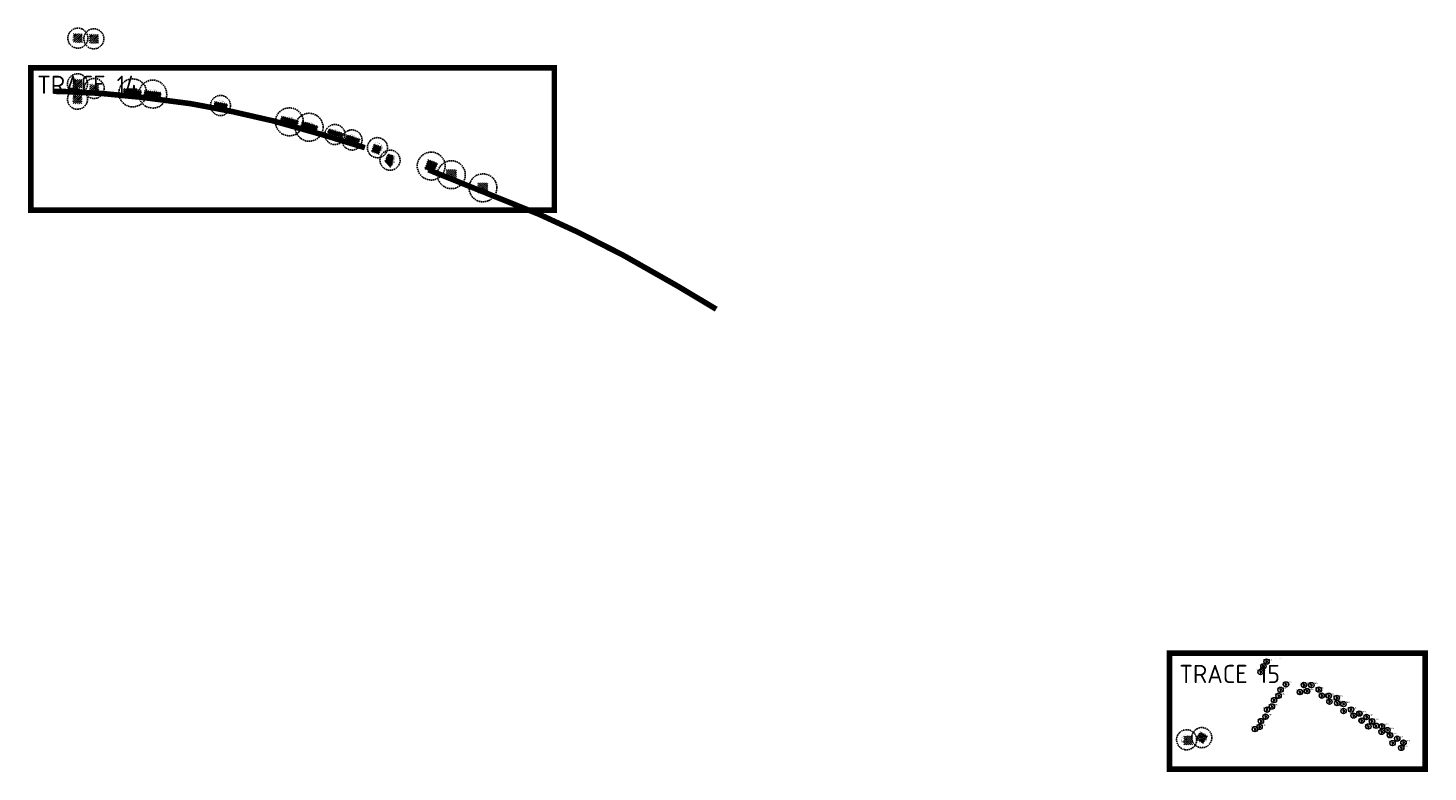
# Model space of a CAD drawing. Header units: metres. Extents: x 125971 to 135882, y 397879 to 402194.
# Tile 10 of 13: x 128096 to 129351, y 401504 to 402171. Entities that reach past the tile are written whole.
import ezdxf
from ezdxf.enums import TextEntityAlignment as Align

# ---------------------------------------------------------------- set-up
doc = ezdxf.new("R2010")
doc.units = ezdxf.units.M
doc.linetypes.add('DASHED', pattern=[0.75, 0.5, -0.25])
doc.linetypes.add('HIDDEN', pattern=[0.375, 0.25, -0.125])
for name, color, linetype in [('01-XX-XX-VIEWPORTS', 10, 'DASHED'), ('03_INR_BOMEN_GROOT', 74, 'Continuous'), ('03_INR_BOMEN_GROOT @ 1', 74, 'Continuous'), ('03_INR_BOMEN_GROOT_TEKST', 7, 'Continuous'), ('B-OI-INR_DEF_LIGGING_NUTS', 8, 'DASHED'), ('N-GV-GR-BOOMSPIELGEL-ALINCANA', 83, 'Continuous'), ('N-GV-GR-BOOMSPIELGEL-BEPUBESC', 83, 'Continuous'), ('N-GV-GR-BOOMSPIELGEL-FRPENNSY', 83, 'Continuous'), ('N-GV-GR-BOOMSPIELGEL-POPNIGRA', 83, 'Continuous'), ('N-GV-GR-BOOMSPIELGEL-PRUAVIUM', 83, 'Continuous'), ('N-GV-GR-BOOMSPIELGEL-SALIALBA', 83, 'Continuous'), ('N-GV-GR-GROEIPLAATS BOMEN', 32, 'Continuous'), ('N-GV-GR-GROEIPLAATS BOMEN-A', 32, 'Continuous')]:
    doc.layers.add(name, color=color, linetype=linetype)
doc.layers.add('0_BTL_HULP', color=2, linetype='Continuous', plot=False)
doc.layers.add('N-GV-GR-HEESTER-SOL', color=7, linetype='Continuous', lineweight=18)
doc.layers.add('N-GV-GR-WORTELSCHERM', color=212, linetype='Continuous', lineweight=35)
doc.styles.add('M_1_1000_PS_2.5MM', font='arial.ttf', dxfattribs={"height": 2.5})
doc.styles.add('NLCS-ISO-M200-T25', font='NLCS-ISO.ttf', dxfattribs={"height": 0.5})

# ---------------------------------------------------------------- blocks, each defined once
blk = doc.blocks.new('INR_BOMEN_GROOT')
at = {"layer": '03_INR_BOMEN_GROOT', "const_width": 0.2}
blk.add_lwpolyline([(-0.8, -8.6), (-0.8, -8.6), (-0.8, -8.7), (-0.8, -8.7), (-0.9, -8.7), (-0.9, -8.7), (-0.9, -8.7), (-0.9, -8.7), (-0.9, -8.7), (-0.9, -8.8), (-0.9, -8.8), (-0.9, -8.8), (-0.9, -8.8), (-0.9, -8.9), (-0.9, -8.9), (-0.9, -9), (-0.9, -9.2, -0.52938), (-1, -9.3, -0.087139), (-4.1, -8.5, -0.372341), (-4.2, -8.2), (-4.3, -7.5), (-4, -7.2), (-3.6, -7.3), (-3.2, -7), (-3.4, -6.6), (-3.8, -6.5), (-5, -6.7), (-5.2, -6.6), (-5.2, -6.3), (-4.9, -6.2), (-4.7, -5.4), (-5, -4.9), (-5.8, -6.1, -0.504641), (-6.2, -5.7, 0.331948), (-6.5, -5.3, 0.282008), (-7.3, -5.5), (-7.2, -5.5, -0.512156), (-7.6, -5.5, -0.16076), (-9.3, 0.1), (-9.1, 0.3), (-9.1, 0.5), (-8.9, 0.6), (-8.9, 0.8), (-8.6, 0.7), (-8.5, 0.9), (-8.9, 1.2), (-9, 1.3), (-9.2, 1.1, -0.106371), (-7.9, 4.8), (-6.8, 4), (-6.6, 4.2), (-6.4, 3.6), (-6, 3.1), (-5.5, 3.1), (-5.5, 3.6), (-5.2, 4.9), (-5.2, 5.1), (-5.5, 5.2), (-7.2, 5.8, -0.236298), (0.4, 9.2, 0.159625), (0.6, 8.7, 0.350802), (0.6, 8.3, -0.504641), (1.1, 8), (1, 7.6), (1.2, 7.2), (1.5, 7.3), (1.5, 7.6), (1.7, 7.7), (2, 7.5), (2.2, 6.4), (2.4, 6.2), (2.8, 6.2), (2.9, 6.7), (3.1, 6.8), (3.2, 7.2), (3.7, 6.9, 0.733583), (3.5, 7.3, -0.861625), (3.4, 7.5, 0.279978), (3.7, 8), (3.7, 8.1, -0.827056), (4, 8.4, -0.116774), (7.6, 4.7), (7.5, 4.7), (7.5, 4.6), (7.4, 4.6), (7.4, 4.6), (7.4, 4.6), (7.3, 4.6), (7.3, 4.5), (6.9, 4), (6.9, 4), (6.9, 4), (6.9, 3.9), (6.9, 3.9), (6.9, 3.9), (6.8, 3.9), (6.8, 3.9), (6.8, 3.8), (6.8, 3.8), (6.8, 3.8), (6.8, 3.8), (6.8, 3.7), (6.8, 3.7), (6.7, 3.7), (6.7, 3.6), (6.7, 3.6), (6.7, 3.6), (6.7, 3.6), (6.7, 3.5), (6.7, 3.5), (6.7, 3.5), (6.7, 3.5), (6.7, 3.4), (6.7, 3.4), (6.7, 3.4), (6.7, 3.4), (6.8, 3.4), (6.8, 3.4), (6.8, 3.4), (6.8, 3.4), (6.8, 3.4), (6.9, 3.4), (6.9, 3.4), (6.9, 3.4), (6.9, 3.4), (7, 3.4), (7, 3.3), (7, 3.3), (7, 3.3), (7, 3.3), (7.1, 3.3), (7.1, 3.2), (7.1, 3.2), (7.1, 3.2), (7.6, 3.7), (7.6, 3.7), (7.6, 3.7), (7.6, 3.6), (7.7, 3.6), (7.7, 3.6), (7.7, 3.5), (7.8, 3.5), (7.8, 3.5), (7.9, 3.5), (8, 3.6), (8.2, 3.6, -0.040997), (8.8, 1.9), (8.4, 1.9), (8.2, 2.1), (8, 2), (7.8, 1.7), (8, 1.4), (7.9, 1), (8.3, 1), (8.5, 0.8), (8.9, 1.1, -0.05814), (9.1, -1.5), (8.9, -1.5), (7.9, -0.7), (7.4, -0.8), (5.7, -1.3), (5.6, -1.8), (6.2, -2.1), (6.3, -2.3), (7.5, -2.9), (7.6, -3.2), (8, -3.6), (8.1, -3.9), (7.9, -4.3), (7.2, -4.4), (6.7, -4.8), (6.7, -5.2), (7, -5.6), (6.9, -5.8), (7.1, -6.1, -0.13428), (3, -8.8, -0.541727), (2.9, -8.7), (2.9, -8.5), (2.9, -8.3), (2.9, -8.2), (2.9, -8.2), (2.8, -8.1), (2.8, -8.1), (2.8, -8), (2.7, -8), (2.7, -8), (2.6, -7.9), (2.6, -7.9), (2.6, -7.9), (2.6, -7.9), (2.5, -7.8), (2.5, -7.8), (2.5, -7.8), (2.4, -7.8), (2.4, -7.8), (2.4, -7.8), (2.3, -7.9), (2.3, -7.9), (2.3, -7.9), (2.2, -7.9), (2.2, -7.9), (2.1, -7.9), (2.1, -7.9), (2.1, -8), (2, -8), (2, -8), (1.9, -8), (1.9, -8), (1.9, -8), (1.9, -8), (1.8, -8), (1.8, -8.1), (1.8, -8.1), (1.8, -7.9), (1.7, -7.9), (1.5, -7.5), (1.1, -7.3), (1.7, -8.2), (1.7, -8.3), (1.7, -8.3), (1.7, -8.3), (1.7, -8.4), (1.7, -8.4), (1.7, -8.4), (1.7, -8.4), (1.7, -8.5), (1.8, -8.5), (1.8, -8.5), (1.9, -8.6), (1.9, -8.6), (2, -8.7), (2, -8.8), (2.2, -9, -0.543104), (2.1, -9.1, -0.046766), (0.4, -9.4, -0.385168), (0.3, -9.3), (0.3, -8.9), (0.3, -8.8), (0.2, -8.7), (0.2, -8.7), (0.2, -8.7), (0.1, -8.6), (0.1, -8.6), (0.1, -8.6), (0, -8.6), (0, -8.6), (0, -8.6), (-0.1, -8.6), (-0.1, -8.6), (-0.1, -8.6), (-0.2, -8.6), (-0.2, -8.6), (-0.2, -8.5), (-0.3, -8.5), (-0.3, -8.5), (-0.3, -8.5), (-0.3, -8.5), (-0.4, -8.5), (-0.4, -8.5), (-0.4, -8.4), (-0.4, -8.4), (-0.4, -8.4), (-0.4, -8.4), (-0.4, -8.4), (-0.4, -8.4), (-0.5, -8.4), (-0.5, -8.3), (-0.5, -8.3), (-0.5, -8.3), (-0.5, -8.3), (-0.5, -8.3), (-0.5, -8.4), (-0.6, -8.4), (-0.6, -8.4), (-0.6, -8.4), (-0.6, -8.4), (-0.7, -8.4), (-0.7, -8.5), (-0.7, -8.5), (-0.7, -8.5), (-0.7, -8.5), (-0.8, -8.6), (-0.8, -8.6)], format="xyb", close=True, dxfattribs=at)
at = {"layer": '03_INR_BOMEN_GROOT', "color": 7}
blk.add_circle((0, 0), 0.274, dxfattribs=at)
at = {"layer": '03_INR_BOMEN_GROOT_TEKST', "style": 'M_1_1000_PS_2.5MM'}
blk.add_attdef('ES', text='', height=2.5, dxfattribs=at).set_placement((0.1, -4.9), align=Align.CENTER)
blk = doc.blocks.new('03_INR_SOLITAIR')
at = {"layer": 'N-GV-GR-HEESTER-SOL', "linetype": 'Continuous'}
blk.add_hatch(color=256, dxfattribs=at).paths.add_polyline_path([(-1, -0.7), (1.1, -0.5), (-0.1, 1.2)])
for p, q in [((-0.1, 1.2), (-1, -0.7)), ((1.1, -0.5), (-0.1, 1.2)), ((-1, -0.7), (1.1, -0.5))]:
    blk.add_line(p, q, dxfattribs=at)
at = {"layer": 'N-GV-GR-HEESTER-SOL'}
for radius in [2.6, 2.5, 2.4]:
    blk.add_circle((0, 0), radius, dxfattribs=at)

msp = doc.modelspace()

# ---------------------------------------------------------------- hatches: boundary and pattern name
at = {"layer": 'N-GV-GR-GROEIPLAATS BOMEN-A', "linetype": 'HIDDEN', "ltscale": 2000}
h = msp.add_hatch(dxfattribs=at)
h.set_pattern_fill('ANSI31', color=256, scale=0.4)
h.set_pattern_definition([(45, (1374.2331, 4179.67), (-0.898025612, 0.898025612), [])])
h.paths.add_polyline_path([(128136.5, 402158.1), (128144.2, 402158.1), (128144.2, 402165.8), (128136.5, 402165.8)])
h = msp.add_hatch(dxfattribs=at)
h.set_pattern_fill('ANSI31', color=256, scale=0.4)
h.set_pattern_definition([(45, (1388.5333, 4179.031), (-0.898025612, 0.898025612), [])])
h.paths.add_polyline_path([(128150.8, 402157.4), (128158.5, 402157.4), (128158.5, 402165.2), (128150.8, 402165.2)])
h = msp.add_hatch(dxfattribs=at)
h.set_pattern_fill('ANSI31', color=256, scale=0.4)
h.set_pattern_definition([(45, (1373.8668, 4138.757), (-0.898025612, 0.898025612), [])])
h.paths.add_polyline_path([(128136.1, 402117.2), (128143.8, 402117.2), (128143.8, 402124.9), (128136.1, 402124.9)])
h = msp.add_hatch(dxfattribs=at)
h.set_pattern_fill('ANSI31', color=256, scale=0.4)
h.set_pattern_definition([(45, (1373.9373, 4124.7782), (-0.898025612, 0.898025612), [])])
h.paths.add_polyline_path([(128136.2, 402103.2), (128143.9, 402103.2), (128143.9, 402110.9), (128136.2, 402110.9)])
h = msp.add_hatch(dxfattribs=at)
h.set_pattern_fill('ANSI31', color=256, scale=0.4, angle=-3.1509)
h.set_pattern_definition([(41.84906624, (-20295.222, 11703.511), (-0.8473066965, 0.9460292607), [])])
h.paths.add_polyline_path([(128150.8, 402112.6), (128158.6, 402112.2), (128159, 402119.9), (128151.2, 402120.3)])
h = msp.add_hatch(dxfattribs=at)
h.set_pattern_fill('ANSI31', color=256, scale=0.4, angle=-6.0446)
h.set_pattern_definition([(38.95536368, (-39782.146, 19672.4974), (-0.7984677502, 0.9875977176), [])])
h.paths.add_polyline_path([(128180.8, 402111.6), (128196.7, 402109.7), (128197.3, 402114.9), (128181.4, 402116.8)])
h = msp.add_hatch(dxfattribs=at)
h.set_pattern_fill('ANSI31', color=256, scale=0.4, angle=-6.4198)
h.set_pattern_definition([(38.58018384, (-42265.0153, 20778.9572), (-0.7919837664, 0.9928049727), [])])
h.paths.add_polyline_path([(128199.3, 402109.5), (128214.5, 402107.8), (128215.1, 402113.3), (128200, 402115)])
h = msp.add_hatch(dxfattribs=at)
h.set_pattern_fill('ANSI31', color=256, scale=0.4, angle=-9.5182)
h.set_pattern_definition([(35.48183716, (-62565.2208, 30559.3141), (-0.7371649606, 1.0341604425), [])])
h.paths.add_polyline_path([(128262, 402099.9), (128273.8, 402097.7), (128274.7, 402102.8), (128263, 402105.1)])
h = msp.add_hatch(dxfattribs=at)
h.set_pattern_fill('ANSI31', color=256, scale=0.4, angle=-14.2923)
h.set_pattern_definition([(30.70766616, (-92766.5728, 47698.3707), (-0.648535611, 1.0919256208), [])])
h.paths.add_polyline_path([(128321.3, 402086.4), (128336.7, 402082.3), (128338.3, 402087.9), (128322.9, 402092)])
h = msp.add_hatch(dxfattribs=at)
h.set_pattern_fill('ANSI31', color=256, scale=0.4, angle=-14.1874)
h.set_pattern_definition([(30.81260587, (-92099.2607, 47289.3505), (-0.6505344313, 1.090735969), [])])
h.paths.add_polyline_path([(128339.8, 402082.1), (128354.1, 402077.9), (128355.7, 402083.1), (128341.3, 402087.4)])
h = msp.add_hatch(dxfattribs=at)
h.set_pattern_fill('ANSI31', color=256, scale=0.4, angle=-17.9047)
h.set_pattern_definition([(27.0953352, (-114609.5688, 62339.3809), (-0.5784499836, 1.1306173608), [])])
h.paths.add_polyline_path([(128363.9, 402076.7), (128377.2, 402072.4), (128378.5, 402076.4), (128365.2, 402080.8)])
h = msp.add_hatch(dxfattribs=at)
h.set_pattern_fill('ANSI31', color=256, scale=0.4, angle=-17.0408)
h.set_pattern_definition([(27.95915897, (-109446.8621, 58710.4778), (-0.595429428, 1.1217681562), [])])
h.paths.add_polyline_path([(128379.7, 402070.6), (128391.8, 402066.7), (128393.3, 402071.5), (128381.2, 402075.4)])
h = msp.add_hatch(dxfattribs=at)
h.set_pattern_fill('ANSI31', color=256, scale=0.4, angle=-19.5888)
h.set_pattern_definition([(25.4112153, (-124441.9036, 69634.9547), (-0.5449721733, 1.147129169), [])])
h.paths.add_polyline_path([(128403.3, 402060.1), (128410.2, 402057.6), (128412.7, 402064.5), (128405.8, 402067)])
h = msp.add_hatch(dxfattribs=at)
h.set_pattern_fill('ANSI31', color=256, scale=0.4, angle=-19.7585)
h.set_pattern_definition([(25.24149797, (-125414.6784, 70376.9184), (-0.541571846, 1.1487384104), [])])
h.paths.add_polyline_path([(128415.5, 402051.1), (128420.2, 402046.3), (128422.2, 402049.1), (128423.5, 402056.1), (128418, 402058)])
h = msp.add_hatch(dxfattribs=at)
h.set_pattern_fill('ANSI31', color=256, scale=0.4, angle=-21.3609)
h.set_pattern_definition([(23.6390835, (-134568.7422, 77560.927), (-0.5092370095, 1.1634335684), [])])
h.paths.add_polyline_path([(128451, 402044.6), (128459.5, 402041.3), (128462.8, 402049.8), (128454.3, 402053.1)])
h = msp.add_hatch(dxfattribs=at)
h.set_pattern_fill('ANSI31', color=256, scale=0.4)
h.set_pattern_definition([(45, (1709.5021, 4039.0451), (-0.898025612, 0.898025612), [])])
h.paths.add_polyline_path([(128470.5, 402034.9), (128479.6, 402034.9), (128479.6, 402044), (128470.5, 402044)])
h = msp.add_hatch(dxfattribs=at)
h.set_pattern_fill('ANSI31', color=256, scale=0.4)
h.set_pattern_definition([(45, (1737.7405, 4027.1459), (-0.898025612, 0.898025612), [])])
h.paths.add_polyline_path([(128498.8, 402023), (128507.9, 402023), (128507.9, 402032.1), (128498.8, 402032.1)])
h = msp.add_hatch(dxfattribs=at)
h.set_pattern_fill('ANSI31', color=256, scale=0.4)
h.set_pattern_definition([(45, (2369.6213, 3550.1649), (-0.898025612, 0.898025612), [])])
h.paths.add_polyline_path([(129131.8, 401528.6), (129139.6, 401528.6), (129139.6, 401536.3), (129131.8, 401536.3)])
h = msp.add_hatch(dxfattribs=at)
h.set_pattern_fill('ANSI31', color=256, scale=0.4, angle=-31.5172)
h.set_pattern_definition([(13.4827651, (-186965.4467, 128529.4956), (-0.2961041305, 1.2349989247), [])])
h.paths.add_polyline_path([(129142.4, 401533.7), (129149, 401529.7), (129153.1, 401536.3), (129146.4, 401540.3)])

# ---------------------------------------------------------------- linework, layer by layer
at = {"layer": '01-XX-XX-VIEWPORTS', "ltscale": 100, "const_width": 5}
for points in [[(128098.1, 402007.7), (128567.4, 402007.7), (128567.4, 402135.2), (128098.1, 402135.2)], [(129348.1, 401610.8), (129118.9, 401610.8), (129118.9, 401506.7), (129348.1, 401506.7)]]:
    msp.add_lwpolyline(points, close=True, dxfattribs=at)
at = {"layer": 'B-OI-INR_DEF_LIGGING_NUTS', "ltscale": 10, "const_width": 5, "flags": 128}
for points in [[(128397.6, 402063.7), (128359.3, 402075.4), (128315.3, 402087.7), (128279.4, 402095.9), (128251.9, 402101.2), (128241, 402103.2), (128198.8, 402108.7), (128166.8, 402111.8), (128158.8, 402112.5), (128128.4, 402114), (128118.9, 402114.2)], [(128454.5, 402043.9), (128521.1, 402017.1), (128554.4, 402003.7), (128588.1, 401988.2), (128629, 401967.4), (128677.7, 401939.8), (128712.5, 401919)]]:
    msp.add_lwpolyline(points, dxfattribs=at)
at = {"layer": 'N-GV-GR-BOOMSPIELGEL-ALINCANA', "linetype": 'HIDDEN', "ltscale": 5}
for centre in [(128408.8, 402063.7), (128420.1, 402052.5)]:
    msp.add_circle(centre, 9, dxfattribs=at)
at = {"layer": 'N-GV-GR-BOOMSPIELGEL-BEPUBESC', "linetype": 'HIDDEN', "ltscale": 5}
for centre in [(128139.9, 402120.9), (128154.9, 402116.8), (128140, 402107.1), (128268.1, 402101.5), (128370.7, 402075.5), (128386, 402070.6)]:
    msp.add_circle(centre, 9, dxfattribs=at)
at = {"layer": 'N-GV-GR-BOOMSPIELGEL-FRPENNSY', "linetype": 'HIDDEN', "ltscale": 5}
for centre in [(128140.3, 402161.9), (128154.6, 402161.3)]:
    msp.add_circle(centre, 9, dxfattribs=at)
at = {"layer": 'N-GV-GR-BOOMSPIELGEL-POPNIGRA', "linetype": 'HIDDEN', "ltscale": 5}
for centre in [(128457, 402047.2), (128503.4, 402027.7)]:
    msp.add_circle(centre, 12.5, dxfattribs=at)
at = {"layer": 'N-GV-GR-BOOMSPIELGEL-PRUAVIUM', "linetype": 'HIDDEN', "ltscale": 5}
for centre in [(129147.8, 401535), (129134.2, 401533.1)]:
    msp.add_circle(centre, 9, dxfattribs=at)
at = {"layer": 'N-GV-GR-BOOMSPIELGEL-SALIALBA', "linetype": 'HIDDEN', "ltscale": 5}
for centre in [(128189.5, 402112.8), (128207.4, 402111.7), (128329.9, 402086.9), (128347.6, 402082), (128475.1, 402039.5)]:
    msp.add_circle(centre, 12.5, dxfattribs=at)
at = {"layer": 'N-GV-GR-GROEIPLAATS BOMEN', "linetype": 'HIDDEN', "ltscale": 2000, "const_width": 0.1}
for points in [[(128136.5, 402158.1), (128144.2, 402158.1), (128144.2, 402165.8), (128136.5, 402165.8)], [(128150.8, 402157.4), (128158.5, 402157.4), (128158.5, 402165.2), (128150.8, 402165.2)], [(128136.1, 402117.2), (128143.8, 402117.2), (128143.8, 402124.9), (128136.1, 402124.9)], [(128136.2, 402103.2), (128143.9, 402103.2), (128143.9, 402110.9), (128136.2, 402110.9)], [(128150.8, 402112.6), (128158.6, 402112.2), (128159, 402119.9), (128151.2, 402120.3)], [(128180.8, 402111.6), (128196.7, 402109.7), (128197.3, 402114.9), (128181.4, 402116.8)], [(128199.3, 402109.5), (128214.5, 402107.8), (128215.1, 402113.3), (128200, 402115)], [(128262, 402099.9), (128273.8, 402097.7), (128274.7, 402102.8), (128263, 402105.1)], [(128321.3, 402086.4), (128336.7, 402082.3), (128338.3, 402087.9), (128322.9, 402092)], [(128339.8, 402082.1), (128354.1, 402077.9), (128355.7, 402083.1), (128341.3, 402087.4)], [(128363.9, 402076.7), (128377.2, 402072.4), (128378.5, 402076.4), (128365.2, 402080.8)], [(128379.7, 402070.6), (128391.8, 402066.7), (128393.3, 402071.5), (128381.2, 402075.4)], [(128403.3, 402060.1), (128410.2, 402057.6), (128412.7, 402064.5), (128405.8, 402067)], [(128415.5, 402051.1), (128420.2, 402046.3), (128422.2, 402049.1), (128423.5, 402056.1), (128418, 402058)], [(128451, 402044.6), (128459.5, 402041.3), (128462.8, 402049.8), (128454.3, 402053.1)], [(128470.5, 402034.9), (128479.6, 402034.9), (128479.6, 402044), (128470.5, 402044)], [(128498.8, 402023), (128507.9, 402023), (128507.9, 402032.1), (128498.8, 402032.1)], [(129131.8, 401528.6), (129139.6, 401528.6), (129139.6, 401536.3), (129131.8, 401536.3)], [(129142.4, 401533.7), (129149, 401529.7), (129153.1, 401536.3), (129146.4, 401540.3)]]:
    msp.add_lwpolyline(points, close=True, dxfattribs=at)
at = {"layer": 'N-GV-GR-WORTELSCHERM', "const_width": 0.25, "flags": 128}
msp.add_lwpolyline([(128418.7, 402058.2), (128423.9, 402056.3), (128422.6, 402049.1), (128420.5, 402045.9)], dxfattribs=at)

# ---------------------------------------------------------------- block references
at = {"layer": '03_INR_BOMEN_GROOT @ 1', "xscale": 0.5, "yscale": 0.5, "zscale": 0.5}
for p, values in [((128140.3, 402161.9), {'ES': 'FRPENNSY'}), ((128154.6, 402161.3), {'ES': 'FRPENNSY'}), ((128139.9, 402120.9), {'ES': 'BEPUBESC'}), ((128154.9, 402116.8), {'ES': 'BEPUBESC'}), ((128140, 402107.1), {'ES': 'BEPUBESC'}), ((128189.5, 402112.8), {'ES': 'SALIALBA'}), ((128207.4, 402111.7), {'ES': 'SALIALBA'}), ((128268.1, 402101.5), {'ES': 'BEPUBESC'}), ((128329.9, 402086.9), {'ES': 'SALIALBA'}), ((128347.6, 402082), {'ES': 'SALIALBA'}), ((128370.7, 402075.5), {'ES': 'BEPUBESC'}), ((128386, 402070.6), {'ES': 'BEPUBESC'}), ((128408.8, 402063.7), {'ES': 'ALINCANA'}), ((128420.1, 402052.5), {'ES': 'ALINCANA'}), ((128457, 402047.2), {'ES': 'POPNIGRA'}), ((128475.1, 402039.5), {'ES': 'SALIALBA'}), ((128503.4, 402027.7), {'ES': 'POPNIGRA'}), ((129134.2, 401533.1), {'ES': 'PRUAVIUM'}), ((129147.8, 401535), {'ES': 'PRUAVIUM'})]:
    msp.add_blockref('INR_BOMEN_GROOT', p, dxfattribs=at).add_auto_attribs(values)
at = {"layer": 'N-GV-GR-HEESTER-SOL', "xscale": 0.9375, "yscale": 0.9375, "zscale": 0.9375, "rotation": 270}
for p in [(129200.5, 401593.8), (129203, 401598.9), (129205.8, 401603.2), (129223.3, 401582.7), (129239.4, 401582.2), (129246, 401582.1), (129212.6, 401568.6), (129216.6, 401572.5), (129218.4, 401577.9), (129235.8, 401575.8), (129242.1, 401576.7), (129252.7, 401578.1), (129255.4, 401572.6), (129261.6, 401572.5), (129262.2, 401567.2), (129268.8, 401570.6), (129269.2, 401565.9), (129205, 401553.8), (129206.3, 401560.1), (129210.6, 401562.9), (129274.8, 401565), (129274.9, 401558.9), (129281.6, 401560.2), (129283.8, 401554.8), (129289, 401556.6), (129295.5, 401553.5), (129195.4, 401542.6), (129199.6, 401544.6), (129200.8, 401549.8), (129291.1, 401550.2), (129297.1, 401545), (129300.4, 401549.7), (129304, 401545.6), (129309.2, 401545.1), (129314.2, 401541.7), (129308.9, 401540.1), (129316.5, 401537.2), (129318.8, 401530.1), (129323, 401534.1), (129328.6, 401530.5), (129326.6, 401525.8)]:
    msp.add_blockref('03_INR_SOLITAIR', p, dxfattribs=at)

# ---------------------------------------------------------------- texts
at = {"layer": '01-XX-XX-VIEWPORTS', "char_height": 16.28, "attachment_point": 1, "style": 'NLCS-ISO-M200-T25'}
for s, insert in [('TRACE 14', (128103.8, 402128.2)), ('TRACE 15', (129127.6, 401600.2))]:
    msp.add_mtext_dynamic_manual_height_columns(s, width=108.231, gutter_width=81.4, heights=[0], dxfattribs=dict(at, insert=insert))
at = {"layer": '0_BTL_HULP', "char_height": 0.5, "attachment_point": 1, "style": 'NLCS-ISO-M200-T25'}
for s, width, insert in [('street vieuw\\\\', 2.283, (128146.1, 402160.4)), ('binnen / buiten bbkom???', 15.484, (129212.1, 401605.9))]:
    msp.add_mtext_dynamic_manual_height_columns(s, width=width, gutter_width=2.5, heights=[0], dxfattribs=dict(at, insert=insert))
at = {"layer": 'N-GV-GR-HEESTER-SOL', "char_height": 1.23, "attachment_point": 1, "style": 'NLCS-ISO-M200-T25'}
for s, insert in [('VIOPULUS', (129197, 401596.1)), ('VIOPULUS', (129199.5, 401601.3)), ('VIOPULUS', (129202.4, 401605.5)), ('VIOPULUS', (129219.8, 401585.1)), ('AMLAMARC', (129235.9, 401584.6)), ('CORNUMAS', (129242.6, 401584.4)), ('VIOPULUS', (129209.1, 401570.9)), ('AMLAMARC', (129213.1, 401574.8)), ('VIOPULUS', (129214.9, 401580.2)), ('AMLAMARC', (129232.3, 401578.2)), ('AMLAMARC', (129238.6, 401579)), ('VIOPULUS', (129249.2, 401580.4)), ('VIOPULUS', (129252, 401574.9)), ('VIOPULUS', (129258.1, 401574.8)), ('AMLAMARC', (129258.7, 401569.5)), ('CORNUMAS', (129265.3, 401572.9)), ('AMLAMARC', (129201.5, 401556.1)), ('CORNUMAS', (129202.9, 401562.4)), ('CORNUMAS', (129207.1, 401565.2)), ('CORNUMAS', (129265.8, 401568.2)), ('CORNUMAS', (129271.3, 401567.4)), ('AMLAMARC', (129271.4, 401561.3)), ('VIOPULUS', (129278.1, 401562.5)), ('VIOPULUS', (129280.3, 401557.1)), ('AMLAMARC', (129285.5, 401558.9)), ('AMLAMARC', (129292, 401555.8)), ('CORNUMAS', (129191.9, 401545)), ('AMLAMARC', (129196.1, 401546.9)), ('VIOPULUS', (129197.3, 401552.1)), ('VIOPULUS', (129287.7, 401552.5)), ('AMLAMARC', (129293.6, 401547.3)), ('CORNUMAS', (129296.9, 401552)), ('CORNUMAS', (129300.5, 401547.9)), ('AMLAMARC', (129305.7, 401547.4)), ('AMLAMARC', (129310.7, 401544)), ('VIOPULUS', (129305.4, 401542.4)), ('CORNUMAS', (129313.1, 401539.5)), ('VIOPULUS', (129315.3, 401532.5)), ('VIOPULUS', (129319.5, 401536.4)), ('CORNUMAS', (129325.2, 401532.9)), ('CORNUMAS', (129323.1, 401528.2))]:
    msp.add_mtext_dynamic_manual_height_columns(s, width=32.993, gutter_width=6.14, heights=[0], dxfattribs=dict(at, insert=insert))

doc.saveas('drawing.dxf')
